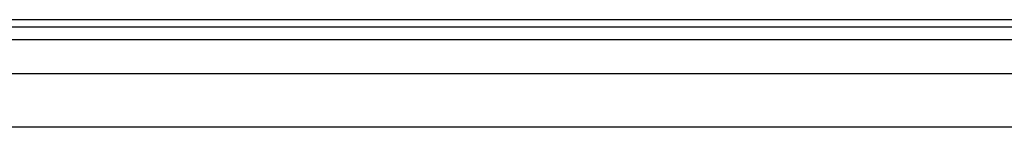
# Model space of a CAD drawing. Header units: inches. Extents: x 0 to 101, y -11 to 66.
# Tile 28 of 86: x 10.513 to 19.385, y 46.048 to 47.018. Entities that reach past the tile are written whole.
import ezdxf

# ---------------------------------------------------------------- set-up
doc = ezdxf.new("R2010")
doc.units = ezdxf.units.IN
doc.header["$LTSCALE"] = 6.067211
doc.header["$MEASUREMENT"] = 0
doc.layers.add('Visible Edges(ANSI)', color=7, linetype='Continuous', lineweight=25)
doc.layers.add('Visible Tangent Edges(ANSI)', color=7, linetype='Continuous', lineweight=25)

msp = doc.modelspace()

# ---------------------------------------------------------------- linework, layer by layer
at = {"layer": 'Visible Edges(ANSI)'}
for p, q in [((29.3559, 47.0183), (5.1814, 47.0183)), ((5.1814, 46.953), (29.3559, 46.953)), ((6.0815, 46.5333), (28.4307, 46.5333)), ((28.4307, 46.0484), (6.0815, 46.0484))]:
    msp.add_line(p, q, dxfattribs=at)
at = {"layer": 'Visible Tangent Edges(ANSI)'}
msp.add_line((5.1814, 46.8385), (29.3559, 46.8385), dxfattribs=at)

doc.saveas('drawing.dxf')
